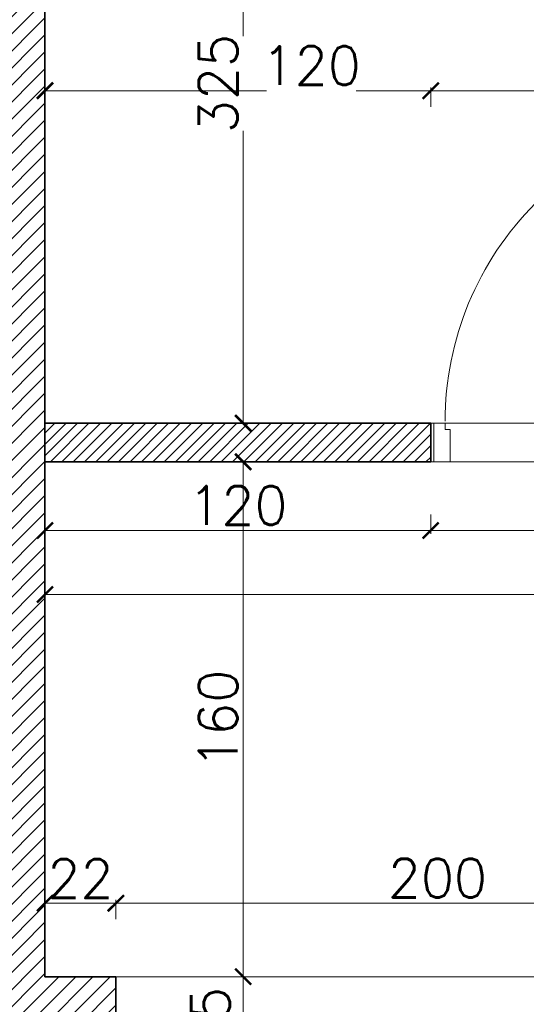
# Model space of a CAD drawing. Header units: millimetres. Extents: x -740 to 33545, y 5178 to 22494.
# Tile 191 of 256: x 11162 to 11319, y 10826 to 11132. Entities that reach past the tile are written whole.
import ezdxf
from ezdxf.lldxf.tags import DXFTag

# ---------------------------------------------------------------- set-up
doc = ezdxf.new("R2010")
doc.units = ezdxf.units.MM
doc.header["$MEASUREMENT"] = 0
doc.layers.get('Defpoints').update_dxf_attribs({"color": 252})
for name, color, linetype, lineweight in [('A_istniejące ściany', 252, 'Continuous', 35), ('A_l.przerywana', 252, 'ICAD_ISO03W100', 9), ('A_projektowane sciany', 252, 'Continuous', 35), ('l.przerywana', 252, 'ICAD_ISO03W100', 5), ('l.wypełnien', 252, 'Continuous', 5), ('wymiarowanie', 252, 'Continuous', 9)]:
    doc.layers.add(name, color=color, linetype=linetype, lineweight=lineweight)
doc.layers.add('stolarka', color=252, linetype='Continuous')
doc.styles.add('styl2', font='simplex.shx')
tags = doc.linetypes.add('ICAD_ISO03W100', pattern=[30, 12, -18]).pattern_tags.tags
tags[6:7] = [DXFTag(74, 4), DXFTag(75, 0), DXFTag(340, '0'), DXFTag(46, 1.0), DXFTag(50, 0.0), DXFTag(44, 0.0), DXFTag(45, 0.0)]
tags[4:5] = [DXFTag(74, 4), DXFTag(75, 0), DXFTag(340, '0'), DXFTag(46, 1.0), DXFTag(50, 0.0), DXFTag(44, 0.0), DXFTag(45, 0.0)]
doc.dimstyles.new('Skala 1-50', dxfattribs={"dimtxt": 12, "dimasz": 5, "dimexe": 1, "dimexo": 1, "dimgap": 1.5, "dimtad": 1, "dimdec": 1, "dimrnd": 0.5, "dimtxsty": 'styl2', "dimblk": 'ARCHTICK', "dimcen": 5, "dimadec": 0, "dimazin": 0, "dimtfac": 1, "dimtdec": 1, "dimtmove": 1, "dimatfit": 3, "dimldrblk": 'ARCHTICK', "dimfxl": 0, "dimlwd": -1, "dimlwe": -1, "dimarcsym": 0})

# ---------------------------------------------------------------- blocks, each defined once
blk = doc.blocks.new('_ArchTick')
at = {"color": 0, "linetype": 'ByBlock', "const_width": 0.15}
blk.add_lwpolyline([(-0.5, -0.5), (0.5, 0.5)], dxfattribs=at)
blk = doc.blocks.new('*D1416')
at = {"layer": 'Defpoints', "color": 0}
for p in [(11278.07, 11331.32), (11231, 11006.32), (11278.07, 11006.32)]:
    blk.add_point(p, dxfattribs=at)
at = {"layer": 'wymiarowanie', "color": 0}
for p, q in [((11236, 11331.32), (11230, 11331.32)), ((11231, 11331.32), (11231, 11126.58)), ((11231, 11006.32), (11231, 11097.16)), ((11236, 11006.32), (11230, 11006.32))]:
    blk.add_line(p, q, dxfattribs=at)
at = {"layer": 'wymiarowanie', "color": 0, "xscale": 5, "yscale": 5, "zscale": 5}
for p, rotation in [((11231, 11331.32), 90), ((11231, 11006.32), 270)]:
    blk.add_blockref('_ArchTick', p, dxfattribs=dict(at, rotation=rotation))
at = {"layer": 'wymiarowanie', "color": 0, "insert": (11223.2, 11111.87), "char_height": 12, "attachment_point": 5, "rotation": 90, "style": 'styl2'}
blk.add_mtext('325', dxfattribs=at)
blk = doc.blocks.new('*D1424')
at = {"layer": 'Defpoints', "color": 0}
for p in [(11244.47, 10994.32), (11231, 10834.32), (11244.47, 10834.32)]:
    blk.add_point(p, dxfattribs=at)
at = {"layer": 'wymiarowanie', "color": 0}
for p, q in [((11236, 10994.32), (11230, 10994.32)), ((11231, 10994.32), (11231, 10834.32)), ((11236, 10834.32), (11230, 10834.32))]:
    blk.add_line(p, q, dxfattribs=at)
at = {"layer": 'wymiarowanie', "color": 0, "xscale": 5, "yscale": 5, "zscale": 5}
for p, rotation in [((11231, 10994.32), 90), ((11231, 10834.32), 270)]:
    blk.add_blockref('_ArchTick', p, dxfattribs=dict(at, rotation=rotation))
at = {"layer": 'wymiarowanie', "color": 0, "insert": (11223.2, 10914.32), "char_height": 12, "attachment_point": 5, "rotation": 90, "style": 'styl2'}
blk.add_mtext('160', dxfattribs=at)
blk = doc.blocks.new('*D2195')
at = {"layer": 'Defpoints', "color": 0}
for p in [(11219.65, 10834.32), (11219.65, 10791.99), (11231, 10791.99)]:
    blk.add_point(p, dxfattribs=at)
at = {"layer": 'wymiarowanie', "color": 0}
for p, q in [((11226, 10834.32), (11232, 10834.32)), ((11231, 10834.32), (11231, 10791.99)), ((11226, 10791.99), (11232, 10791.99))]:
    blk.add_line(p, q, dxfattribs=at)
at = {"layer": 'wymiarowanie', "color": 0, "xscale": 5, "yscale": 5, "zscale": 5}
for p, rotation in [((11231, 10834.32), 90), ((11231, 10791.99), 270)]:
    blk.add_blockref('_ArchTick', p, dxfattribs=dict(at, rotation=rotation))
at = {"layer": 'wymiarowanie', "color": 0, "insert": (11222.65, 10813.16), "char_height": 12, "attachment_point": 5, "rotation": 90, "style": 'styl2'}
blk.add_mtext('42,5', dxfattribs=at)
blk = doc.blocks.new('*D2674')
at = {"layer": 'Defpoints', "color": 0}
for p in [(11169.43, 10994.32), (11289.26, 10994.32), (11289.26, 10972.96)]:
    blk.add_point(p, dxfattribs=at)
at = {"layer": 'wymiarowanie', "color": 0}
for p, q in [((11169.43, 10977.96), (11169.43, 10971.96)), ((11289.26, 10977.96), (11289.26, 10971.96)), ((11169.43, 10972.96), (11289.26, 10972.96))]:
    blk.add_line(p, q, dxfattribs=at)
at = {"layer": 'wymiarowanie', "color": 0, "xscale": 5, "yscale": 5, "zscale": 5, "rotation": 180}
blk.add_blockref('_ArchTick', (11169.43, 10972.96), dxfattribs=at)
at = {"layer": 'wymiarowanie', "color": 0, "xscale": 5, "yscale": 5, "zscale": 5}
blk.add_blockref('_ArchTick', (11289.26, 10972.96), dxfattribs=at)
at = {"layer": 'wymiarowanie', "color": 0, "insert": (11229.35, 10980.76), "char_height": 12, "attachment_point": 5, "style": 'styl2'}
blk.add_mtext('120', dxfattribs=at)
blk = doc.blocks.new('*D2675')
at = {"layer": 'Defpoints', "color": 0}
for p in [(11289.26, 10994.32), (11391.26, 10994.32), (11391.26, 10972.96)]:
    blk.add_point(p, dxfattribs=at)
at = {"layer": 'wymiarowanie', "color": 0}
for p, q in [((11289.26, 10977.96), (11289.26, 10971.96)), ((11391.26, 10977.96), (11391.26, 10971.96)), ((11289.26, 10972.96), (11391.26, 10972.96))]:
    blk.add_line(p, q, dxfattribs=at)
at = {"layer": 'wymiarowanie', "color": 0, "xscale": 5, "yscale": 5, "zscale": 5, "rotation": 180}
blk.add_blockref('_ArchTick', (11289.26, 10972.96), dxfattribs=at)
at = {"layer": 'wymiarowanie', "color": 0, "xscale": 5, "yscale": 5, "zscale": 5}
blk.add_blockref('_ArchTick', (11391.26, 10972.96), dxfattribs=at)
at = {"layer": 'wymiarowanie', "color": 0, "insert": (11340.26, 10980.76), "char_height": 12, "attachment_point": 5, "style": 'styl2'}
blk.add_mtext('102', dxfattribs=at)
blk = doc.blocks.new('*D2685')
at = {"layer": 'Defpoints', "color": 0}
for p in [(11169.43, 10984.32), (11590.93, 10977.96), (11590.93, 10953.07)]:
    blk.add_point(p, dxfattribs=at)
at = {"layer": 'wymiarowanie', "color": 0}
for p, q in [((11169.43, 10958.07), (11169.43, 10952.07)), ((11590.93, 10958.07), (11590.93, 10952.07)), ((11169.43, 10953.07), (11590.93, 10953.07))]:
    blk.add_line(p, q, dxfattribs=at)
at = {"layer": 'wymiarowanie', "color": 0, "xscale": 5, "yscale": 5, "zscale": 5, "rotation": 180}
blk.add_blockref('_ArchTick', (11169.43, 10953.07), dxfattribs=at)
at = {"layer": 'wymiarowanie', "color": 0, "xscale": 5, "yscale": 5, "zscale": 5}
blk.add_blockref('_ArchTick', (11590.93, 10953.07), dxfattribs=at)
at = {"layer": 'wymiarowanie', "color": 0, "insert": (11380.18, 10961.42), "char_height": 12, "attachment_point": 5, "style": 'styl2'}
blk.add_mtext('421,5', dxfattribs=at)
blk = doc.blocks.new('*D2687')
at = {"layer": 'Defpoints', "color": 0}
for p in [(11191.45, 10857.17), (11169.43, 10834.32), (11191.45, 10834.32)]:
    blk.add_point(p, dxfattribs=at)
at = {"layer": 'wymiarowanie', "color": 0}
for p, q in [((11169.43, 10852.17), (11169.43, 10858.17)), ((11169.43, 10857.17), (11191.45, 10857.17)), ((11191.45, 10852.17), (11191.45, 10858.17))]:
    blk.add_line(p, q, dxfattribs=at)
at = {"layer": 'wymiarowanie', "color": 0, "xscale": 5, "yscale": 5, "zscale": 5, "rotation": 180}
blk.add_blockref('_ArchTick', (11169.43, 10857.17), dxfattribs=at)
at = {"layer": 'wymiarowanie', "color": 0, "xscale": 5, "yscale": 5, "zscale": 5}
blk.add_blockref('_ArchTick', (11191.45, 10857.17), dxfattribs=at)
at = {"layer": 'wymiarowanie', "color": 0, "insert": (11180.44, 10864.82), "char_height": 12, "attachment_point": 5, "style": 'styl2'}
blk.add_mtext('22', dxfattribs=at)
blk = doc.blocks.new('*D2688')
at = {"layer": 'Defpoints', "color": 0}
for p in [(11391.26, 10857.17), (11191.45, 10834.32), (11391.26, 10834.32)]:
    blk.add_point(p, dxfattribs=at)
at = {"layer": 'wymiarowanie', "color": 0}
for p, q in [((11191.45, 10852.17), (11191.45, 10858.17)), ((11191.45, 10857.17), (11391.26, 10857.17)), ((11391.26, 10852.17), (11391.26, 10858.17))]:
    blk.add_line(p, q, dxfattribs=at)
at = {"layer": 'wymiarowanie', "color": 0, "xscale": 5, "yscale": 5, "zscale": 5, "rotation": 180}
blk.add_blockref('_ArchTick', (11191.45, 10857.17), dxfattribs=at)
at = {"layer": 'wymiarowanie', "color": 0, "xscale": 5, "yscale": 5, "zscale": 5}
blk.add_blockref('_ArchTick', (11391.26, 10857.17), dxfattribs=at)
at = {"layer": 'wymiarowanie', "color": 0, "insert": (11291.35, 10864.97), "char_height": 12, "attachment_point": 5, "style": 'styl2'}
blk.add_mtext('200', dxfattribs=at)
blk = doc.blocks.new('*D2826')
at = {"layer": 'Defpoints', "color": 0}
for p in [(11289.26, 11109.64), (11169.43, 11006.32), (11289.26, 11006.32)]:
    blk.add_point(p, dxfattribs=at)
at = {"layer": 'wymiarowanie', "color": 0}
for p, q in [((11169.43, 11104.64), (11169.43, 11110.64)), ((11169.43, 11109.64), (11238.22, 11109.64)), ((11289.26, 11109.64), (11266.06, 11109.64)), ((11289.26, 11104.64), (11289.26, 11110.64))]:
    blk.add_line(p, q, dxfattribs=at)
at = {"layer": 'wymiarowanie', "color": 0, "xscale": 5, "yscale": 5, "zscale": 5, "rotation": 180}
blk.add_blockref('_ArchTick', (11169.43, 11109.64), dxfattribs=at)
at = {"layer": 'wymiarowanie', "color": 0, "xscale": 5, "yscale": 5, "zscale": 5}
blk.add_blockref('_ArchTick', (11289.26, 11109.64), dxfattribs=at)
at = {"layer": 'wymiarowanie', "color": 0, "insert": (11252.14, 11117.44), "char_height": 12, "attachment_point": 5, "style": 'styl2'}
blk.add_mtext('120', dxfattribs=at)
blk = doc.blocks.new('*D2827')
at = {"layer": 'Defpoints', "color": 0}
for p in [(11391.26, 11109.64), (11289.26, 11006.32), (11391.26, 11006.32)]:
    blk.add_point(p, dxfattribs=at)
at = {"layer": 'wymiarowanie', "color": 0}
for p, q in [((11289.26, 11104.64), (11289.26, 11110.64)), ((11289.26, 11109.64), (11391.26, 11109.64)), ((11391.26, 11104.64), (11391.26, 11110.64))]:
    blk.add_line(p, q, dxfattribs=at)
at = {"layer": 'wymiarowanie', "color": 0, "xscale": 5, "yscale": 5, "zscale": 5, "rotation": 180}
blk.add_blockref('_ArchTick', (11289.26, 11109.64), dxfattribs=at)
at = {"layer": 'wymiarowanie', "color": 0, "xscale": 5, "yscale": 5, "zscale": 5}
blk.add_blockref('_ArchTick', (11391.26, 11109.64), dxfattribs=at)
at = {"layer": 'wymiarowanie', "color": 0, "insert": (11340.26, 11117.44), "char_height": 12, "attachment_point": 5, "style": 'styl2'}
blk.add_mtext('102', dxfattribs=at)

msp = doc.modelspace()

# ---------------------------------------------------------------- hatches: boundary and pattern name
at = {"layer": 'l.wypełnien'}
h = msp.add_hatch(dxfattribs=at)
h.set_pattern_fill('ANSI31', color=256, scale=30, style=0)
h.paths.add_polyline_path([(11009.41, 10808.08), (11009.41, 10791.99), (11103.57, 10791.99), (11103.57, 10816.54), (11178.57, 10816.54), (11178.57, 10791.99), (11191.45, 10791.99), (11191.45, 10834.32), (11169.43, 10834.32), (11169.43, 11134.32), (11169.43, 11331.32), (11249.87, 11331.32), (11249.87, 11346.56), (11249.87, 11358.41), (11249.87, 11374.5), (11169.43, 11374.5), (11126.25, 11374.5), (11126.25, 11134.32), (11126.25, 10834.32), (11009.41, 10834.32), (11009.41, 10819.93)])
h.paths.add_polyline_path([(11404.81, 11374.5), (11404.81, 11331.32), (11602.93, 11331.32), (11602.93, 11374.5)])
h.paths.add_polyline_path([(10316.23, 10791.99), (10406.43, 10791.99), (10425.43, 10791.99), (10444.43, 10791.99), (10463.43, 10791.99), (10488.71, 10791.99), (10488.71, 10808.08), (10488.71, 10819.93), (10488.71, 10834.32), (10316.23, 10834.32)])
h.paths.add_polyline_path([(10717.86, 10791.99), (10854.47, 10791.99), (10854.47, 10834.32), (10717.86, 10834.32)])
h.paths.add_polyline_path([(10643.65, 10834.32), (10643.65, 10819.93), (10643.65, 10808.08), (10643.65, 10791.99), (10717.86, 10791.99), (10717.86, 10834.32)])
h.paths.add_polyline_path([(11757.87, 11374.5), (11757.87, 11331.32), (11799.42, 11331.32), (11799.42, 11374.5)])
h.paths.add_polyline_path([(10280.43, 10834.32), (10280.43, 10791.99), (10316.23, 10791.99), (10316.23, 10834.32)])
h = msp.add_hatch(dxfattribs=at)
h.set_pattern_fill('ANSI31', color=256, scale=20, style=0)
h.paths.add_polyline_path([(11528.81, 11006.32), (11528.81, 10994.32), (11590.93, 10994.32), (11590.93, 10984.32), (11602.93, 10984.32), (11602.93, 10994.32), (11616.93, 10994.32), (11616.93, 11006.32), (11602.93, 11006.32), (11602.93, 11114.32), (11839.15, 11114.32), (11839.15, 11126.32), (11590.93, 11126.32), (11590.93, 11006.32)])
h.paths.add_polyline_path([(11391.26, 10994.32), (11391.26, 11006.32), (11404.81, 11006.32), (11404.81, 11331.32), (11416.81, 11331.32), (11416.81, 11006.32), (11426.81, 11006.32), (11426.81, 10994.32)])
h.paths.add_polyline_path([(11708.93, 10994.32), (11708.93, 11006.32), (11839.15, 11006.32), (11839.15, 10994.32), (11734.93, 10994.32), (11734.93, 10984.32), (11722.93, 10984.32), (11722.93, 10994.32)])
h.paths.add_polyline_path([(11289.26, 10994.32), (11289.26, 11006.32), (11169.43, 11006.32), (11169.43, 10994.32)])
h.paths.add_polyline_path([(11734.93, 10834.32), (11734.93, 10892.32), (11722.93, 10892.32), (11722.93, 10834.32)])
h.paths.add_polyline_path([(11602.93, 10834.32), (11602.93, 10882.32), (11590.93, 10882.32), (11590.93, 10834.32)])

# ---------------------------------------------------------------- linework, layer by layer
at = {"layer": 'A_istniejące ściany'}
for points in [[(11169.43, 10834.32), (11169.43, 11134.32)], [(11169.43, 11134.32), (11169.43, 10834.32)], [(11191.45, 10834.32), (11169.43, 10834.32)], [(11191.45, 10791.99), (11191.45, 10834.32)]]:
    msp.add_lwpolyline(points, dxfattribs=at)
at = {"layer": 'A_l.przerywana', "ltscale": 0.3}
msp.add_lwpolyline([(11289.26, 11006.32), (11289.26, 10994.32)], dxfattribs=at)
msp.add_lwpolyline([(11289.26, 10994.32), (11289.26, 11006.32), (11391.26, 11006.32), (11391.26, 10994.32)], close=True, dxfattribs=at)
at = {"layer": 'A_projektowane sciany'}
for p, q in [((11289.26, 11006.32), (11169.43, 11006.32)), ((11289.26, 11006.32), (11289.26, 10994.32)), ((11289.26, 10994.32), (11169.43, 10994.32))]:
    msp.add_line(p, q, dxfattribs=at)
at = {"layer": 'l.przerywana', "ltscale": 0.3}
msp.add_lwpolyline([(11191.45, 10834.32), (11391.26, 10834.32), (11391.26, 10791.99), (11191.45, 10791.99)], close=True, dxfattribs=at)
at = {"layer": 'stolarka', "lineweight": 9}
msp.add_lwpolyline([(11295.31, 11004.35), (11293.79, 11004.35), (11293.79, 11006.32), (11290.26, 11006.32), (11290.26, 10994.32), (11295.31, 10994.32), (11295.31, 11004.35)], dxfattribs=at)
at = {"layer": 'stolarka', "linetype": 'ICAD_ISO03W100', "lineweight": 13, "ltscale": 0.3}
msp.add_arc((11389.51, 11006.9), 95.77, 89.9469, 179.9997, dxfattribs=at)

# ---------------------------------------------------------------- dimensions: what is measured, and where the dimension line sits
at = {"layer": 'wymiarowanie'}
dim = msp.add_linear_dim(base=(11231, 11006.32), p1=(11278.07, 11331.32), p2=(11278.07, 11006.32), angle=90, dimstyle='Skala 1-50', dxfattribs=at)
dim.commit()
dim.dimension.update_dxf_attribs({"geometry": '*D1416', "text_midpoint": (11231, 11111.87), "dimtype": 160})
dim = msp.add_linear_dim(base=(11289.26, 11109.64), p1=(11169.43, 11006.32), p2=(11289.26, 11006.32), dimstyle='Skala 1-50', dxfattribs=at)
dim.commit()
dim.dimension.update_dxf_attribs({"geometry": '*D2826', "text_midpoint": (11252.14, 11109.64), "dimtype": 160})
for base, p1, p2, picture, middle in [((11391.26, 11109.64), (11289.26, 11006.32), (11391.26, 11006.32), '*D2827', (11340.26, 11117.44)), ((11289.26, 10972.96), (11169.43, 10994.32), (11289.26, 10994.32), '*D2674', (11229.35, 10980.76)), ((11391.26, 10972.96), (11289.26, 10994.32), (11391.26, 10994.32), '*D2675', (11340.26, 10980.76)), ((11590.93, 10953.07), (11169.43, 10984.32), (11590.93, 10977.96), '*D2685', (11380.18, 10961.42)), ((11191.45, 10857.17), (11169.43, 10834.32), (11191.45, 10834.32), '*D2687', (11180.44, 10864.82)), ((11391.26, 10857.17), (11191.45, 10834.32), (11391.26, 10834.32), '*D2688', (11291.35, 10864.97))]:
    dim = msp.add_linear_dim(base=base, p1=p1, p2=p2, dimstyle='Skala 1-50', dxfattribs=at)
    dim.commit()
    dim.dimension.update_dxf_attribs({"geometry": picture, "text_midpoint": middle})
for base, p1, p2, picture, middle in [((11231, 10834.32), (11244.47, 10994.32), (11244.47, 10834.32), '*D1424', (11223.2, 10914.32)), ((11231, 10791.99), (11219.65, 10834.32), (11219.65, 10791.99), '*D2195', (11222.65, 10813.16))]:
    dim = msp.add_linear_dim(base=base, p1=p1, p2=p2, angle=90, dimstyle='Skala 1-50', dxfattribs=at)
    dim.commit()
    dim.dimension.update_dxf_attribs({"geometry": picture, "text_midpoint": middle})

doc.saveas('drawing.dxf')
